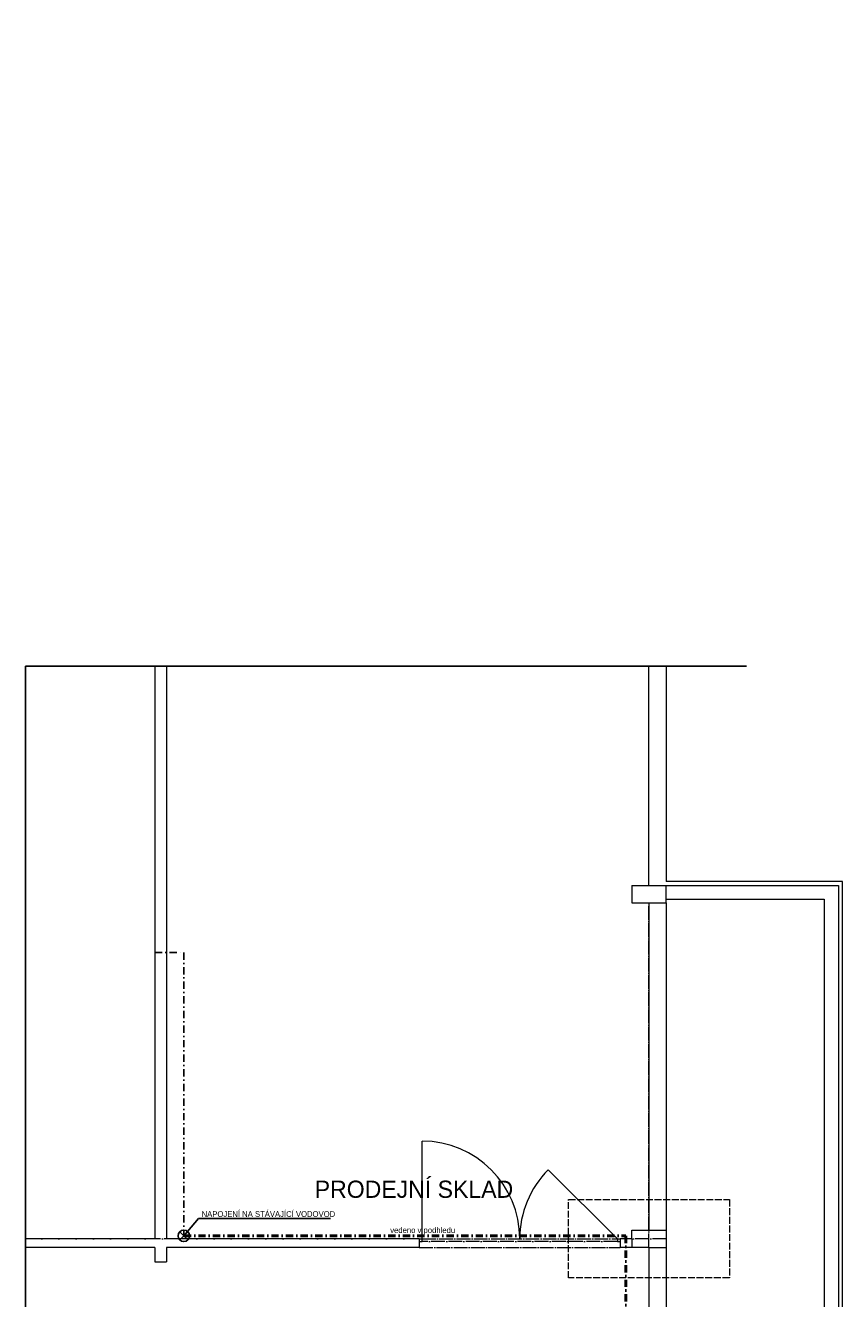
# Model space of a CAD drawing. Header units: millimetres. Extents: x -300186 to 535068, y -28581 to 763298.
# Tile 13 of 256: x -300186 to -285962, y 184950 to 207112. Entities that reach past the tile are written whole.
import ezdxf
from ezdxf.enums import TextEntityAlignment as Align

# ---------------------------------------------------------------- set-up
doc = ezdxf.new("R2010")
doc.units = ezdxf.units.MM
doc.header["$LTSCALE"] = 10
for name, pattern in [('ACAD_ISO02W100', [15, 12, -3]), ('ACAD_ISO04W100', [30, 24, -3, 0, -3]), ('DASHDOT', [25.4, 12.7, -6.35, 0, -6.35])]:
    doc.linetypes.add(name, pattern=pattern)
doc.layers.add('netisk', color=30, linetype='Continuous', plot=False)
for name, color, linetype, lineweight in [('text', 6, 'Continuous', 9), ('tlusta', 252, 'Continuous', 15), ('velmi_tlusta', 252, 'Continuous', 18), ('ZTI-DSP-potr_studena', 5, 'DASHDOT', 50), ('ZTI-DSP-potr_studena_stavajici', 142, 'DASHDOT', 25)]:
    doc.layers.add(name, color=color, linetype=linetype, lineweight=lineweight)
doc.layers.add('Z', color=7, linetype='Continuous')
doc.layers.add('ZTI-DPS-potr_studena-popis', color=7, linetype='Continuous')
doc.styles.add('laplan', font='txt', dxfattribs={"height": 2})
doc.styles.add('laplan N', font='txt')

# ---------------------------------------------------------------- blocks, each defined once
blk = doc.blocks.new('slepak')
at = {"layer": 'netisk', "color": 252}
for q in [(-5750, 104496), (6800, 130047)]:
    blk.add_line((-5750, 130047), q, dxfattribs=at)
at = {"layer": 'tlusta', "color": 252}
for p, q in [((5104, 126228), (5404, 126228)), ((5104, 125928), (5404, 125928)), ((5404, 125992), (8154, 125992)), ((8154, 125992), (8154, 118435)), ((1154, 120028), (1154, 121778)), ((4554, 120078), (3351, 121281)), ((5104, 120228), (5404, 120228)), ((1104, 120078), (1154, 120078)), ((1104, 120028), (1154, 120028)), ((4554, 120078), (4604, 120078)), ((4554, 120078), (4554, 120028)), ((4554, 120028), (4604, 120028)), ((5104, 119928), (5404, 119928))]:
    blk.add_line(p, q, dxfattribs=at)
at = {"layer": 'tlusta', "color": 252, "linetype": 'ACAD_ISO04W100'}
for p, q in [((5104, 119928), (5104, 125928)), ((1104, 120078), (-5750, 120078)), ((1104, 119928), (4604, 119928)), ((1154, 120078), (4554, 120078)), ((4554, 120028), (1154, 120028)), ((5404, 120078), (4604, 120078))]:
    blk.add_line(p, q, dxfattribs=at)
at = {"layer": 'tlusta', "color": 252, "linetype": 'ACAD_ISO02W100'}
blk.add_lwpolyline([(6504, 119397), (3703, 119397), (3703, 120760), (6504, 120760)], close=True, dxfattribs=at)
at = {"layer": 'tlusta', "color": 252}
blk.add_lwpolyline([(4804, 120078), (4804, 119928)], dxfattribs=at)
for centre, start, end in [((1154, 120078), 0, 90), ((4554, 120078), 135, 180)]:
    blk.add_arc(centre, 1700, start, end, dxfattribs=at)
at = {"layer": 'velmi_tlusta', "color": 252}
for p, q in [((-3496, 130047), (-3496, 120078)), ((-3296, 130047), (-3296, 120078)), ((5104, 126228), (5104, 130047)), ((5404, 130047), (5404, 126298)), ((4804, 126228), (5104, 126228)), ((8474, 126298), (5404, 126298)), ((5404, 126228), (8404, 126228)), ((5404, 125928), (5404, 126228)), ((8404, 126228), (8404, 118435)), ((8474, 118435), (8474, 126298)), ((5104, 125928), (5104, 120228)), ((5404, 125928), (5404, 120528)), ((5404, 120528), (5404, 114228)), ((4804, 120228), (5104, 120228)), ((4804, 120078), (4804, 120228)), ((-3496, 120078), (-5750, 120078)), ((-3496, 119928), (-5750, 119928)), ((-3496, 119928), (-3496, 119678)), ((1104, 120078), (-3296, 120078)), ((-3296, 119928), (-3296, 119678)), ((1104, 119928), (-3296, 119928)), ((1104, 120078), (1104, 119928)), ((4604, 120078), (4604, 119928)), ((4804, 120078), (4604, 120078)), ((5104, 119928), (4604, 119928)), ((5104, 119928), (5104, 114228)), ((-3496, 119678), (-3296, 119678))]:
    blk.add_line(p, q, dxfattribs=at)
blk.add_lwpolyline([(4804, 126228), (4804, 125928), (5104, 125928)], dxfattribs=at)
at = {"layer": 'text', "color": 252, "char_height": 150, "attachment_point": 1, "rotation": 90, "style": 'laplan N'}
for insert in [(4060, 107758), (4114, 90533)]:
    blk.add_mtext_dynamic_manual_height_columns('\\pi1880.72915;SKLADOVACÍ HALA\\P\\pi2434.22915;(MLÝN)', width=5545.82, gutter_width=500, heights=[0], dxfattribs=dict(at, insert=insert))
at = {"layer": 'text', "color": 252, "insert": (-715, 121091), "char_height": 300, "attachment_point": 1, "style": 'laplan N'}
blk.add_mtext_dynamic_manual_height_columns('PRODEJNÍ SKLAD', width=5545.82, gutter_width=500, heights=[5546], dxfattribs=at)
blk = doc.blocks.new('*U636')
for points in [[(0, 0), (-70.71, 70.71)], [(0, 0), (-70.71, -70.71)], [(0, 0), (70.71, 70.71)], [(0, 0), (70.71, -70.71)]]:
    blk.add_lwpolyline(points)
blk.add_circle((0, 0), 100)

msp = doc.modelspace()

# ---------------------------------------------------------------- block references
msp.add_blockref('slepak', (-294435.48, 65911.631))

# ---------------------------------------------------------------- next in the draw order: linework, layer by layer
for p, q in [((-297174.913, 186340.653), (-297429.994, 186040.131)), ((-294875.829, 186340.653), (-297174.913, 186340.653))]:
    msp.add_line(p, q)
at = {"layer": 'ZTI-DSP-potr_studena'}
msp.add_lwpolyline([(-297429.994, 186040.131), (-289731.905, 186040.131), (-289731.905, 173790.131), (-289356.905, 173790.131)], dxfattribs=at)
at = {"layer": 'ZTI-DSP-potr_studena_stavajici'}
msp.add_lwpolyline([(-297931.905, 190974.497), (-297429.994, 190974.497), (-297429.994, 186040.131)], dxfattribs=at)

# ---------------------------------------------------------------- next in the draw order: block references
at = {"layer": 'Z', "rotation": 270}
msp.add_blockref('*U636', (-297429.994, 186040.131), dxfattribs=at)

# ---------------------------------------------------------------- next in the draw order: texts
at = {"layer": 'text', "color": 0, "style": 'laplan N'}
msp.add_text('NAPOJENÍ NA STÁVAJÍCÍ VODOVOD', height=100, dxfattribs=at).set_placement((-297119.581, 186340.653), align=Align.BOTTOM_LEFT)
at = {"layer": 'ZTI-DPS-potr_studena-popis', "color": 0, "style": 'laplan'}
msp.add_text('vedeno v podhledu', height=100, dxfattribs=at).set_placement((-293835.691, 186140.131), align=Align.MIDDLE_LEFT)

doc.saveas('drawing.dxf')
